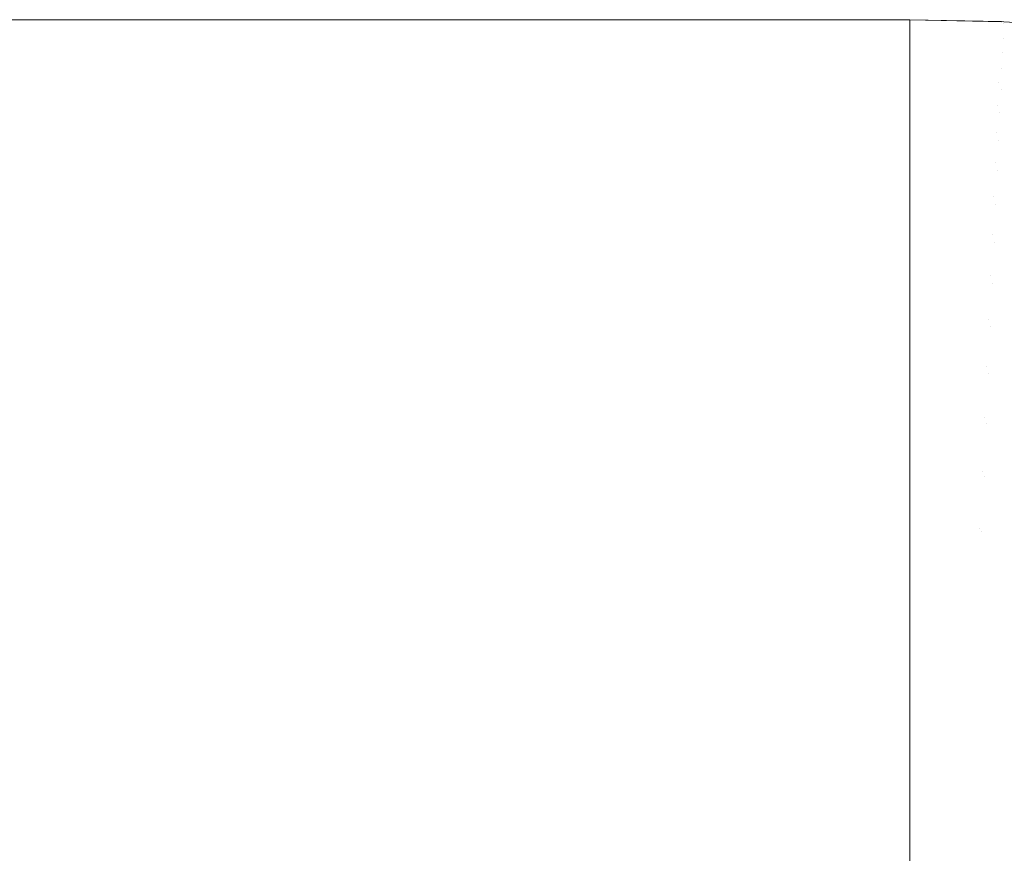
# Model space of a CAD drawing. Header units: centimetres. Extents: x -25.9 to 27.4, y -25.9 to -24.1.
# Tile 190 of 200: x 27.2303 to 27.2758, y -24.0986 to -24.06. Entities that reach past the tile are written whole.
import ezdxf

# ---------------------------------------------------------------- set-up
doc = ezdxf.new("R2010")
doc.units = ezdxf.units.CM
doc.header["$LTSCALE"] = 2.54
doc.layers.add('Lucido design-1', color=7, linetype='Continuous')

# ---------------------------------------------------------------- blocks, each defined once
blk = doc.blocks.new('Gruppo-4-1')
at = {"color": 7, "linetype": 'Continuous', "lineweight": 9}
for points, invisible_edges in [([(27.271439, -24.060047, 708.323783), (27.271439, -24.06, 708.320708), (-25.828561, -24.06, 708.320708), (-25.828561, -24.060047, 708.323783)], 8), ([(9.371439, -24.06, 708.120708), (-25.828561, -24.06, 708.320708), (27.271439, -24.06, 708.320708)], 9), ([(-25.828561, -24.060047, 708.323783), (-25.828561, -24.060114, 708.325069), (27.271439, -24.060114, 708.325069), (27.271439, -24.060047, 708.323783)], 10), ([(27.271439, -24.060261, 708.327929), (27.271439, -24.060114, 708.325069), (-25.828561, -24.060114, 708.325069), (-25.828561, -24.060261, 708.327929)], 10), ([(27.271439, -24.06, 708.320708), (9.380162, -24.06, 708.120518), (9.371439, -24.06, 708.120708)], 9), ([(9.38887, -24.06, 708.119947), (9.380162, -24.06, 708.120518), (27.271439, -24.06, 708.320708)], 10), ([(9.397544, -24.06, 708.118997), (9.38887, -24.06, 708.119947), (27.271439, -24.06, 708.320708)], 10), ([(27.271439, -24.06, 708.320708), (9.406168, -24.06, 708.11767), (9.397544, -24.06, 708.118997)], 9), ([(27.271439, -24.06, 708.320708), (9.414726, -24.06, 708.115968), (9.406168, -24.06, 708.11767)], 9), ([(9.423202, -24.06, 708.113894), (9.414726, -24.06, 708.115968), (27.271439, -24.06, 708.320708)], 10), ([(27.271439, -24.06, 708.320708), (9.43158, -24.06, 708.111452), (9.423202, -24.06, 708.113894)], 9), ([(9.439843, -24.06, 708.108647), (9.43158, -24.06, 708.111452), (27.271439, -24.06, 708.320708)], 10), ([(27.271439, -24.06, 708.320708), (9.447975, -24.06, 708.105484), (9.439843, -24.06, 708.108647)], 9), ([(9.455962, -24.06, 708.10197), (9.447975, -24.06, 708.105484), (27.271439, -24.06, 708.320708)], 10), ([(27.271439, -24.06, 708.320708), (9.463788, -24.06, 708.098111), (9.455962, -24.06, 708.10197)], 9), ([(9.471439, -24.06, 708.093914), (9.463788, -24.06, 708.098111), (27.271439, -24.06, 708.320708)], 10), ([(27.271439, -24.06, 708.320708), (9.478898, -24.06, 708.089387), (9.471439, -24.06, 708.093914)], 9), ([(9.486154, -24.06, 708.084539), (9.478898, -24.06, 708.089387), (27.271439, -24.06, 708.320708)], 10), ([(27.271439, -24.06, 708.320708), (9.493191, -24.06, 708.079379), (9.486154, -24.06, 708.084539)], 9), ([(27.271439, -24.06, 708.320708), (9.499996, -24.06, 708.073917), (9.493191, -24.06, 708.079379)], 9), ([(9.506557, -24.06, 708.068164), (9.499996, -24.06, 708.073917), (27.271439, -24.06, 708.320708)], 10), ([(27.271439, -24.06, 708.320708), (9.51286, -24.06, 708.06213), (9.506557, -24.06, 708.068164)], 9), ([(9.518894, -24.06, 708.055826), (9.51286, -24.06, 708.06213), (27.271439, -24.06, 708.320708)], 10), ([(27.271439, -24.06, 708.320708), (9.524647, -24.06, 708.049266), (9.518894, -24.06, 708.055826)], 9), ([(9.530109, -24.06, 708.042461), (9.524647, -24.06, 708.049266), (27.271439, -24.06, 708.320708)], 10), ([(9.535269, -24.06, 708.035424), (9.530109, -24.06, 708.042461), (27.271439, -24.06, 708.320708)], 10), ([(27.271439, -24.06, 708.320708), (9.540117, -24.06, 708.028168), (9.535269, -24.06, 708.035424)], 9), ([(27.271439, -24.06, 708.320708), (9.544644, -24.06, 708.020708), (9.540117, -24.06, 708.028168)], 9), ([(9.548841, -24.06, 708.013058), (9.544644, -24.06, 708.020708), (27.271439, -24.06, 708.320708)], 10), ([(9.5527, -24.06, 708.005232), (9.548841, -24.06, 708.013058), (27.271439, -24.06, 708.320708)], 10), ([(27.271439, -24.06, 708.320708), (9.556214, -24.06, 707.997245), (9.5527, -24.06, 708.005232)], 9), ([(9.559377, -24.06, 707.989112), (9.556214, -24.06, 707.997245), (27.271439, -24.06, 708.320708)], 10), ([(27.271439, -24.06, 708.320708), (9.562182, -24.06, 707.98085), (9.559377, -24.06, 707.989112)], 9), ([(27.271439, -24.06, 708.320708), (9.564624, -24.06, 707.972472), (9.562182, -24.06, 707.98085)], 9), ([(9.566698, -24.06, 707.963996), (9.564624, -24.06, 707.972472), (27.271439, -24.06, 708.320708)], 10), ([(27.271439, -24.06, 708.320708), (9.5684, -24.06, 707.955438), (9.566698, -24.06, 707.963996)], 9), ([(27.271439, -24.06, 708.320708), (9.569728, -24.06, 707.946814), (9.5684, -24.06, 707.955438)], 9), ([(9.570678, -24.06, 707.93814), (9.569728, -24.06, 707.946814), (27.271439, -24.06, 708.320708)], 10), ([(27.271439, -24.06, 708.320708), (9.571248, -24.06, 707.929432), (9.570678, -24.06, 707.93814)], 9), ([(9.571439, -24.06, 707.920708), (9.571248, -24.06, 707.929432), (27.271439, -24.06, 708.320708)], 10), ([(9.571439, -24.06, 707.720708), (27.271439, -24.06, 707.720708), (27.271439, -24.060093, 707.716464), (9.571439, -24.060093, 707.716464)], 4), ([(27.271439, -24.06, 708.320708), (27.271439, -24.06, 707.720708), (9.571439, -24.06, 707.720708), (9.571439, -24.06, 707.920708)], 8), ([(9.571439, -24.060095, 707.716349), (9.571439, -24.060093, 707.716464), (27.271439, -24.060093, 707.716464), (27.271439, -24.060095, 707.716349)], 10), ([(27.271439, -24.060095, 707.716349), (27.271439, -24.06036, 707.712228), (9.571439, -24.06036, 707.712228), (9.571439, -24.060095, 707.716349)], 10), ([(27.271439, -24.060047, 708.323783), (27.275681, -24.060137, 708.323783), (27.275683, -24.06009, 708.320708), (27.271439, -24.06, 708.320708)], 3), ([(27.275798, -24.060095, 707.720708), (27.271439, -24.06, 707.720708), (27.271439, -24.06, 708.320708), (27.275683, -24.06009, 708.320708)], 8), ([(27.271439, -24.060093, 707.716464), (27.271439, -24.06, 707.720708), (27.275801, -24.060095, 707.720708), (27.275796, -24.06019, 707.716349)], 12), ([(27.275681, -24.060137, 708.323783), (27.271439, -24.060047, 708.323783), (27.271439, -24.060114, 708.325069)], 9), ([(27.275796, -24.06019, 707.716349), (27.271439, -24.060095, 707.716349), (27.271439, -24.060093, 707.716464)], 9), ([(27.271439, -24.06036, 707.712228), (27.271439, -24.060095, 707.716349), (27.275796, -24.06019, 707.716349)], 10), ([(27.271439, -24.060114, 708.325069), (27.271439, -24.060261, 708.327929), (27.275672, -24.060351, 708.327929), (27.275681, -24.060137, 708.323783)], 14), ([(27.275672, -24.060351, 708.327929), (27.279897, -24.06062, 708.327929), (27.279915, -24.060407, 708.323783), (27.275681, -24.060137, 708.323783)], 15), ([(27.275798, -24.060097, 708.320708), (27.275683, -24.06009, 708.320708), (27.275681, -24.060137, 708.323783)], 10), ([(27.275681, -24.060137, 708.323783), (27.279915, -24.060407, 708.323783), (27.279919, -24.06036, 708.320708), (27.275798, -24.060097, 708.320708)], 11), ([(27.275683, -24.06009, 708.320708), (27.275798, -24.060097, 708.320708), (27.275798, -24.060095, 707.720708)], 10), ([(27.280146, -24.060475, 707.716349), (27.275796, -24.06019, 707.716349), (27.275801, -24.060095, 707.720708), (27.279931, -24.060366, 707.720708)], 11), ([(27.279931, -24.060366, 707.720708), (27.275798, -24.060095, 707.720708), (27.275798, -24.060097, 708.320708), (27.279919, -24.06036, 708.320708)], 10), ([(-25.828561, -24.060261, 708.327929), (-25.828561, -24.0604, 708.329422), (27.271439, -24.0604, 708.329422), (27.271439, -24.060261, 708.327929)], 10), ([(27.271439, -24.060647, 708.332065), (27.271439, -24.0604, 708.329422), (-25.828561, -24.0604, 708.329422), (-25.828561, -24.060647, 708.332065)], 10), ([(27.271439, -24.060361, 707.712216), (27.271439, -24.060798, 707.708102), (9.571439, -24.060798, 707.708102), (9.571439, -24.060361, 707.712216)], 10), ([(27.275796, -24.06019, 707.716349), (27.275785, -24.060456, 707.712216), (27.271439, -24.060361, 707.712216), (27.271439, -24.06036, 707.712228)], 11), ([(27.275672, -24.060351, 708.327929), (27.271439, -24.060261, 708.327929), (27.271439, -24.0604, 708.329422)], 9), ([(27.271439, -24.0604, 708.329422), (27.271439, -24.060647, 708.332065), (27.275655, -24.060737, 708.332065), (27.275672, -24.060351, 708.327929)], 14), ([(27.271439, -24.060361, 707.712216), (27.275785, -24.060456, 707.712216), (27.275766, -24.060892, 707.708102), (27.271439, -24.060798, 707.708102)], 7), ([(27.275655, -24.060737, 708.332065), (27.279864, -24.061005, 708.332065), (27.279897, -24.06062, 708.327929), (27.275672, -24.060351, 708.327929)], 15), ([(27.275785, -24.060456, 707.712216), (27.280123, -24.06074, 707.712216), (27.280085, -24.061175, 707.708102), (27.275766, -24.060892, 707.708102)], 15), ([(27.275796, -24.06019, 707.716349), (27.280146, -24.060475, 707.716349), (27.280123, -24.06074, 707.712216), (27.275785, -24.060456, 707.712216)], 15), ([(-25.828561, -24.060647, 708.332065), (-25.828561, -24.060876, 708.333758), (27.271439, -24.060876, 708.333758), (27.271439, -24.060647, 708.332065)], 10), ([(27.271439, -24.061205, 708.336186), (27.271439, -24.060876, 708.333758), (-25.828561, -24.060876, 708.333758), (-25.828561, -24.061205, 708.336186)], 10), ([(27.271439, -24.060798, 707.708102), (27.271439, -24.060812, 707.708007), (9.571439, -24.060812, 707.708007), (9.571439, -24.060798, 707.708102)], 10), ([(9.571439, -24.061404, 707.704012), (9.571439, -24.060812, 707.708007), (27.271439, -24.060812, 707.708007), (27.271439, -24.061404, 707.704012)], 10), ([(27.275655, -24.060737, 708.332065), (27.271439, -24.060647, 708.332065), (27.271439, -24.060876, 708.333758)], 9), ([(27.271439, -24.060876, 708.333758), (27.271439, -24.061205, 708.336186), (27.275632, -24.061294, 708.336186), (27.275655, -24.060737, 708.332065)], 14), ([(27.271439, -24.060812, 707.708007), (27.271439, -24.060798, 707.708102), (27.275766, -24.060892, 707.708102)], 10), ([(27.275766, -24.060892, 707.708102), (27.275739, -24.061497, 707.704012), (27.271439, -24.061404, 707.704012), (27.271439, -24.060812, 707.708007)], 11), ([(27.275632, -24.061294, 708.336186), (27.279817, -24.061561, 708.336186), (27.279864, -24.061005, 708.332065), (27.275655, -24.060737, 708.332065)], 15), ([(27.275766, -24.060892, 707.708102), (27.280085, -24.061175, 707.708102), (27.280032, -24.061779, 707.704012), (27.275739, -24.061497, 707.704012)], 15), ([(-25.828561, -24.061205, 708.336186), (-25.828561, -24.06154, 708.338069), (27.271439, -24.06154, 708.338069), (27.271439, -24.061205, 708.336186)], 10), ([(27.271439, -24.061404, 707.704012), (27.271439, -24.061442, 707.703809), (9.571439, -24.061442, 707.703809), (9.571439, -24.061404, 707.704012)], 10), ([(9.571439, -24.062177, 707.699955), (9.571439, -24.061442, 707.703809), (27.271439, -24.061442, 707.703809), (27.271439, -24.062177, 707.699955)], 10), ([(27.275632, -24.061294, 708.336186), (27.271439, -24.061205, 708.336186), (27.271439, -24.06154, 708.338069)], 9), ([(27.271439, -24.06154, 708.338069), (27.271439, -24.061935, 708.340283), (27.275601, -24.062023, 708.340283), (27.275632, -24.061294, 708.336186)], 14), ([(27.271439, -24.061442, 707.703809), (27.271439, -24.061404, 707.704012), (27.275739, -24.061497, 707.704012)], 10), ([(27.275739, -24.061497, 707.704012), (27.275706, -24.06227, 707.699955), (27.271439, -24.062177, 707.699955), (27.271439, -24.061442, 707.703809)], 11), ([(27.275601, -24.062023, 708.340283), (27.279755, -24.062288, 708.340283), (27.279817, -24.061561, 708.336186), (27.275632, -24.061294, 708.336186)], 15), ([(27.275739, -24.061497, 707.704012), (27.280032, -24.061779, 707.704012), (27.279964, -24.062549, 707.699955), (27.275706, -24.06227, 707.699955)], 15), ([(27.271439, -24.061935, 708.340283), (27.271439, -24.06154, 708.338069), (-25.828561, -24.06154, 708.338069), (-25.828561, -24.061935, 708.340283)], 10), ([(-25.828561, -24.061935, 708.340283), (-25.828561, -24.062392, 708.342348), (27.271439, -24.062392, 708.342348), (27.271439, -24.061935, 708.340283)], 10), ([(27.275562, -24.062922, 708.34435), (27.275601, -24.062023, 708.340283), (27.271439, -24.061935, 708.340283), (27.271439, -24.062392, 708.342348)], 11), ([(27.271439, -24.062835, 708.34435), (27.271439, -24.062392, 708.342348), (-25.828561, -24.062392, 708.342348), (-25.828561, -24.062835, 708.34435)], 10), ([(27.271439, -24.062177, 707.699955), (27.271439, -24.06225, 707.699642), (9.571439, -24.06225, 707.699642), (9.571439, -24.062177, 707.699955)], 10), ([(9.571439, -24.063117, 707.695937), (9.571439, -24.06225, 707.699642), (27.271439, -24.06225, 707.699642), (27.271439, -24.063117, 707.695937)], 10), ([(27.271439, -24.06225, 707.699642), (27.271439, -24.062177, 707.699955), (27.275706, -24.06227, 707.699955)], 10), ([(27.275706, -24.06227, 707.699955), (27.275665, -24.063209, 707.695937), (27.271439, -24.063117, 707.695937), (27.271439, -24.06225, 707.699642)], 11), ([(27.271439, -24.062392, 708.342348), (27.271439, -24.062835, 708.34435), (27.275562, -24.062922, 708.34435)], 10), ([(27.275562, -24.062922, 708.34435), (27.279679, -24.063185, 708.34435), (27.279755, -24.062288, 708.340283), (27.275601, -24.062023, 708.340283)], 15), ([(27.275706, -24.06227, 707.699955), (27.279964, -24.062549, 707.699955), (27.279883, -24.063485, 707.695937), (27.275665, -24.063209, 707.695937)], 15), ([(-25.828561, -24.062835, 708.34435), (-25.828561, -24.063428, 708.346585), (27.271439, -24.063428, 708.346585), (27.271439, -24.062835, 708.34435)], 10), ([(27.275517, -24.063991, 708.34838), (27.275562, -24.062922, 708.34435), (27.271439, -24.062835, 708.34435), (27.271439, -24.063428, 708.346585)], 11), ([(27.271439, -24.063117, 707.695937), (27.271439, -24.063235, 707.695513), (9.571439, -24.063235, 707.695513), (9.571439, -24.063117, 707.695937)], 10), ([(9.571439, -24.06422, 707.691964), (9.571439, -24.063235, 707.695513), (27.271439, -24.063235, 707.695513), (27.271439, -24.06422, 707.691964)], 10), ([(27.271439, -24.063235, 707.695513), (27.271439, -24.063117, 707.695937), (27.275665, -24.063209, 707.695937)], 10), ([(27.275665, -24.063209, 707.695937), (27.275616, -24.064311, 707.691964), (27.271439, -24.06422, 707.691964), (27.271439, -24.063235, 707.695513)], 11), ([(27.275517, -24.063991, 708.34838), (27.279588, -24.064251, 708.34838), (27.279679, -24.063185, 708.34435), (27.275562, -24.062922, 708.34435)], 15), ([(27.275665, -24.063209, 707.695937), (27.279883, -24.063485, 707.695937), (27.279786, -24.064585, 707.691964), (27.275616, -24.064311, 707.691964)], 15), ([(27.271439, -24.063905, 708.34838), (27.271439, -24.063428, 708.346585), (-25.828561, -24.063428, 708.346585), (-25.828561, -24.063905, 708.34838)], 10), ([(27.271439, -24.063428, 708.346585), (27.271439, -24.063905, 708.34838), (27.275517, -24.063991, 708.34838)], 10), ([(-25.828561, -24.063905, 708.34838), (-25.828561, -24.064648, 708.350773), (27.271439, -24.064648, 708.350773), (27.271439, -24.063905, 708.34838)], 10), ([(27.271439, -24.06422, 707.691964), (27.271439, -24.064393, 707.691429), (9.571439, -24.064393, 707.691429), (9.571439, -24.06422, 707.691964)], 10), ([(27.275464, -24.065228, 708.352365), (27.275517, -24.063991, 708.34838), (27.271439, -24.063905, 708.34838), (27.271439, -24.064648, 708.350773)], 11), ([(27.271439, -24.064393, 707.691429), (27.271439, -24.06422, 707.691964), (27.275616, -24.064311, 707.691964)], 10), ([(27.275464, -24.065228, 708.352365), (27.279483, -24.065485, 708.352365), (27.279588, -24.064251, 708.34838), (27.275517, -24.063991, 708.34838)], 15), ([(27.271439, -24.065143, 708.352365), (27.271439, -24.064648, 708.350773), (-25.828561, -24.064648, 708.350773), (-25.828561, -24.065143, 708.352365)], 10), ([(9.571439, -24.065486, 707.688043), (9.571439, -24.064393, 707.691429), (27.271439, -24.064393, 707.691429), (27.271439, -24.065486, 707.688043)], 10), ([(27.275616, -24.064311, 707.691964), (27.275561, -24.065575, 707.688043), (27.271439, -24.065486, 707.688043), (27.271439, -24.064393, 707.691429)], 11), ([(27.271439, -24.064648, 708.350773), (27.271439, -24.065143, 708.352365), (27.275464, -24.065228, 708.352365)], 10), ([(27.275616, -24.064311, 707.691964), (27.279786, -24.064585, 707.691964), (27.279676, -24.065845, 707.688043), (27.275561, -24.065575, 707.688043)], 15), ([(-25.828561, -24.065143, 708.352365), (-25.828561, -24.06605, 708.354904), (27.271439, -24.06605, 708.354904), (27.271439, -24.065143, 708.352365)], 10), ([(27.275405, -24.066632, 708.356299), (27.275464, -24.065228, 708.352365), (27.271439, -24.065143, 708.352365), (27.271439, -24.06605, 708.354904)], 11), ([(27.271439, -24.065486, 707.688043), (27.271439, -24.065723, 707.687399), (9.571439, -24.065723, 707.687399), (9.571439, -24.065486, 707.688043)], 10), ([(27.271439, -24.065723, 707.687399), (27.271439, -24.065486, 707.688043), (27.275561, -24.065575, 707.688043)], 10), ([(27.275561, -24.065575, 707.688043), (27.275499, -24.066998, 707.684181), (27.271439, -24.06691, 707.684181), (27.271439, -24.065723, 707.687399)], 11), ([(27.275405, -24.066632, 708.356299), (27.279364, -24.066884, 708.356299), (27.279483, -24.065485, 708.352365), (27.275464, -24.065228, 708.352365)], 15), ([(27.275561, -24.065575, 707.688043), (27.279676, -24.065845, 707.688043), (27.279552, -24.067264, 707.684181), (27.275499, -24.066998, 707.684181)], 15), ([(27.271439, -24.066548, 708.356299), (27.271439, -24.06605, 708.354904), (-25.828561, -24.06605, 708.354904), (-25.828561, -24.066548, 708.356299)], 10), ([(9.571439, -24.06691, 707.684181), (9.571439, -24.065723, 707.687399), (27.271439, -24.065723, 707.687399), (27.271439, -24.06691, 707.684181)], 10), ([(27.271439, -24.06605, 708.354904), (27.271439, -24.066548, 708.356299), (27.275405, -24.066632, 708.356299)], 10), ([(-25.828561, -24.066548, 708.356299), (-25.828561, -24.067629, 708.35897), (27.271439, -24.067629, 708.35897), (27.271439, -24.066548, 708.356299)], 10), ([(27.271439, -24.06691, 707.684181), (27.271439, -24.067224, 707.683428), (9.571439, -24.067224, 707.683428), (9.571439, -24.06691, 707.684181)], 10), ([(27.275338, -24.0682, 708.360173), (27.275405, -24.066632, 708.356299), (27.271439, -24.066548, 708.356299), (27.271439, -24.067629, 708.35897)], 11), ([(27.271439, -24.067224, 707.683428), (27.271439, -24.06691, 707.684181), (27.275499, -24.066998, 707.684181)], 10), ([(27.275338, -24.0682, 708.360173), (27.279231, -24.068448, 708.360173), (27.279364, -24.066884, 708.356299), (27.275405, -24.066632, 708.356299)], 15), ([(9.571439, -24.06849, 707.680385), (9.571439, -24.067224, 707.683428), (27.271439, -24.067224, 707.683428), (27.271439, -24.06849, 707.680385)], 10), ([(27.275499, -24.066998, 707.684181), (27.27543, -24.068578, 707.680385), (27.271439, -24.06849, 707.680385), (27.271439, -24.067224, 707.683428)], 11), ([(27.275499, -24.066998, 707.684181), (27.279552, -24.067264, 707.684181), (27.279414, -24.068839, 707.680385), (27.27543, -24.068578, 707.680385)], 15), ([(27.271439, -24.068117, 708.360173), (27.271439, -24.067629, 708.35897), (-25.828561, -24.067629, 708.35897), (-25.828561, -24.068117, 708.360173)], 10), ([(27.271439, -24.067629, 708.35897), (27.271439, -24.068117, 708.360173), (27.275338, -24.0682, 708.360173)], 10), ([(-25.828561, -24.068117, 708.360173), (-25.828561, -24.069385, 708.362963), (27.271439, -24.069385, 708.362963), (27.271439, -24.068117, 708.360173)], 10), ([(27.275265, -24.06993, 708.363983), (27.275338, -24.0682, 708.360173), (27.271439, -24.068117, 708.360173), (27.271439, -24.069385, 708.362963)], 11), ([(27.275265, -24.06993, 708.363983), (27.279084, -24.070173, 708.363983), (27.279231, -24.068448, 708.360173), (27.275338, -24.0682, 708.360173)], 15), ([(27.271439, -24.06849, 707.680385), (27.271439, -24.068891, 707.679525), (9.571439, -24.068891, 707.679525), (9.571439, -24.06849, 707.680385)], 10), ([(27.271439, -24.068891, 707.679525), (27.271439, -24.06849, 707.680385), (27.27543, -24.068578, 707.680385)], 10), ([(27.27543, -24.068578, 707.680385), (27.275355, -24.07031, 707.676659), (27.271439, -24.070224, 707.676659), (27.271439, -24.068891, 707.679525)], 11), ([(27.27543, -24.068578, 707.680385), (27.279414, -24.068839, 707.680385), (27.279263, -24.070566, 707.676659), (27.275355, -24.07031, 707.676659)], 15), ([(9.571439, -24.070224, 707.676659), (9.571439, -24.068891, 707.679525), (27.271439, -24.068891, 707.679525), (27.271439, -24.070224, 707.676659)], 10), ([(27.271439, -24.069848, 708.363983), (27.271439, -24.069385, 708.362963), (-25.828561, -24.069385, 708.362963), (-25.828561, -24.069848, 708.363983)], 10), ([(27.271439, -24.069385, 708.362963), (27.271439, -24.069848, 708.363983), (27.275265, -24.06993, 708.363983)], 10), ([(-25.828561, -24.069848, 708.363983), (-25.828561, -24.071313, 708.366876), (27.271439, -24.071313, 708.366876), (27.271439, -24.069848, 708.363983)], 10), ([(27.275184, -24.071819, 708.36772), (27.275265, -24.06993, 708.363983), (27.271439, -24.069848, 708.363983), (27.271439, -24.071313, 708.366876)], 11), ([(27.275184, -24.071819, 708.36772), (27.278924, -24.072057, 708.36772), (27.279084, -24.070173, 708.363983), (27.275265, -24.06993, 708.363983)], 15), ([(27.271439, -24.070224, 707.676659), (27.271439, -24.070722, 707.675696), (9.571439, -24.070722, 707.675696), (9.571439, -24.070224, 707.676659)], 10), ([(27.271439, -24.070722, 707.675696), (27.271439, -24.070224, 707.676659), (27.275355, -24.07031, 707.676659)], 10), ([(27.275355, -24.07031, 707.676659), (27.275272, -24.072192, 707.673012), (27.271439, -24.072108, 707.673012), (27.271439, -24.070722, 707.675696)], 11), ([(27.275355, -24.07031, 707.676659), (27.279263, -24.070566, 707.676659), (27.279099, -24.072442, 707.673012), (27.275272, -24.072192, 707.673012)], 15), ([(9.571439, -24.072108, 707.673012), (9.571439, -24.070722, 707.675696), (27.271439, -24.070722, 707.675696), (27.271439, -24.072108, 707.673012)], 10), ([(27.271439, -24.071739, 708.36772), (27.271439, -24.071313, 708.366876), (-25.828561, -24.071313, 708.366876), (-25.828561, -24.071739, 708.36772)], 10), ([(27.271439, -24.071313, 708.366876), (27.271439, -24.071739, 708.36772), (27.275184, -24.071819, 708.36772)], 10), ([(-25.828561, -24.071739, 708.36772), (-25.828561, -24.073409, 708.370702), (27.271439, -24.073409, 708.370702), (27.271439, -24.071739, 708.36772)], 10), ([(27.275098, -24.073865, 708.371378), (27.275184, -24.071819, 708.36772), (27.271439, -24.071739, 708.36772), (27.271439, -24.073409, 708.370702)], 11), ([(27.275098, -24.073865, 708.371378), (27.27875, -24.074098, 708.371378), (27.278924, -24.072057, 708.36772), (27.275184, -24.071819, 708.36772)], 15), ([(27.271439, -24.072108, 707.673012), (27.271439, -24.072714, 707.671948), (9.571439, -24.072714, 707.671948), (9.571439, -24.072108, 707.673012)], 10), ([(27.271439, -24.072714, 707.671948), (27.271439, -24.072108, 707.673012), (27.275272, -24.072192, 707.673012)], 10), ([(27.275272, -24.072192, 707.673012), (27.275184, -24.07422, 707.669447), (27.271439, -24.074138, 707.669447), (27.271439, -24.072714, 707.671948)], 11), ([(27.275272, -24.072192, 707.673012), (27.279099, -24.072442, 707.673012), (27.278922, -24.074465, 707.669447), (27.275184, -24.07422, 707.669447)], 15), ([(9.571439, -24.074138, 707.669447), (9.571439, -24.072714, 707.671948), (27.271439, -24.072714, 707.671948), (27.271439, -24.074138, 707.669447)], 10), ([(27.271439, -24.073788, 708.371378), (27.271439, -24.073409, 708.370702), (-25.828561, -24.073409, 708.370702), (-25.828561, -24.073788, 708.371378)], 10), ([(-25.828561, -24.073788, 708.371378), (-25.828561, -24.07567, 708.374433), (27.271439, -24.07567, 708.374433), (27.271439, -24.073788, 708.371378)], 10), ([(27.271439, -24.073409, 708.370702), (27.271439, -24.073788, 708.371378), (27.275098, -24.073865, 708.371378)], 10), ([(27.275004, -24.076065, 708.37495), (27.275098, -24.073865, 708.371378), (27.271439, -24.073788, 708.371378), (27.271439, -24.07567, 708.374433)], 11), ([(27.271439, -24.074138, 707.669447), (27.271439, -24.074863, 707.668288), (9.571439, -24.074863, 707.668288), (9.571439, -24.074138, 707.669447)], 10), ([(27.271439, -24.074863, 707.668288), (27.271439, -24.074138, 707.669447), (27.275184, -24.07422, 707.669447)], 10), ([(27.275184, -24.07422, 707.669447), (27.275089, -24.07639, 707.665973), (27.271439, -24.07631, 707.665973), (27.271439, -24.074863, 707.668288)], 11), ([(27.275004, -24.076065, 708.37495), (27.278563, -24.076292, 708.37495), (27.27875, -24.074098, 708.371378), (27.275098, -24.073865, 708.371378)], 15), ([(27.275184, -24.07422, 707.669447), (27.278922, -24.074465, 707.669447), (27.278733, -24.076629, 707.665973), (27.275089, -24.07639, 707.665973)], 15), ([(9.571439, -24.07631, 707.665973), (9.571439, -24.074863, 707.668288), (27.271439, -24.074863, 707.668288), (27.271439, -24.07631, 707.665973)], 10), ([(27.271439, -24.075989, 708.37495), (27.271439, -24.07567, 708.374433), (-25.828561, -24.07567, 708.374433), (-25.828561, -24.075989, 708.37495)], 10), ([(-25.828561, -24.075989, 708.37495), (-25.828561, -24.078092, 708.378061), (27.271439, -24.078092, 708.378061), (27.271439, -24.075989, 708.37495)], 10), ([(27.271439, -24.07567, 708.374433), (27.271439, -24.075989, 708.37495), (27.275004, -24.076065, 708.37495)], 10), ([(27.274904, -24.078415, 708.378431), (27.275004, -24.076065, 708.37495), (27.271439, -24.075989, 708.37495), (27.271439, -24.078092, 708.378061)], 11), ([(27.274904, -24.078415, 708.378431), (27.278364, -24.078635, 708.378431), (27.278563, -24.076292, 708.37495), (27.275004, -24.076065, 708.37495)], 15), ([(27.271439, -24.07631, 707.665973), (27.271439, -24.077165, 707.664722), (9.571439, -24.077165, 707.664722), (9.571439, -24.07631, 707.665973)], 10), ([(27.271439, -24.077165, 707.664722), (27.271439, -24.07631, 707.665973), (27.275089, -24.07639, 707.665973)], 10), ([(27.275089, -24.07639, 707.665973), (27.274988, -24.078698, 707.662593), (27.271439, -24.078621, 707.662593), (27.271439, -24.077165, 707.664722)], 11), ([(27.275089, -24.07639, 707.665973), (27.278733, -24.076629, 707.665973), (27.278531, -24.078931, 707.662593), (27.274988, -24.078698, 707.662593)], 15), ([(9.571439, -24.078621, 707.662593), (9.571439, -24.077165, 707.664722), (27.271439, -24.077165, 707.664722), (27.271439, -24.078621, 707.662593)], 10), ([(27.271439, -24.078341, 708.378431), (27.271439, -24.078092, 708.378061), (-25.828561, -24.078092, 708.378061), (-25.828561, -24.078341, 708.378431)], 10), ([(-25.828561, -24.078341, 708.378431), (-25.828561, -24.080669, 708.381581), (27.271439, -24.080669, 708.381581), (27.271439, -24.078341, 708.378431)], 10), ([(27.271439, -24.078092, 708.378061), (27.271439, -24.078341, 708.378431), (27.274904, -24.078415, 708.378431)], 10), ([(27.274798, -24.080911, 708.381812), (27.274904, -24.078415, 708.378431), (27.271439, -24.078341, 708.378431), (27.271439, -24.080669, 708.381581)], 11), ([(27.271439, -24.078621, 707.662593), (27.271439, -24.079616, 707.661257), (9.571439, -24.079616, 707.661257), (9.571439, -24.078621, 707.662593)], 10), ([(27.271439, -24.079616, 707.661257), (27.271439, -24.078621, 707.662593), (27.274988, -24.078698, 707.662593)], 10), ([(27.274988, -24.078698, 707.662593), (27.274882, -24.081141, 707.659313), (27.271439, -24.081066, 707.659313), (27.271439, -24.079616, 707.661257)], 11), ([(27.274798, -24.080911, 708.381812), (27.278152, -24.081125, 708.381812), (27.278364, -24.078635, 708.378431), (27.274904, -24.078415, 708.378431)], 15), ([(27.274988, -24.078698, 707.662593), (27.278531, -24.078931, 707.662593), (27.278318, -24.081366, 707.659313), (27.274882, -24.081141, 707.659313)], 15), ([(9.571439, -24.081066, 707.659313), (9.571439, -24.079616, 707.661257), (27.271439, -24.079616, 707.661257), (27.271439, -24.081066, 707.659313)], 10), ([(27.271439, -24.08084, 708.381812), (27.271439, -24.080669, 708.381581), (-25.828561, -24.080669, 708.381581), (-25.828561, -24.08084, 708.381812)], 10), ([(-25.828561, -24.08084, 708.381812), (-25.828561, -24.083398, 708.384986), (27.271439, -24.083398, 708.384986), (27.271439, -24.08084, 708.381812)], 10), ([(27.271439, -24.081066, 707.659313), (27.271439, -24.082212, 707.657899), (9.571439, -24.082212, 707.657899), (9.571439, -24.081066, 707.659313)], 10), ([(27.271439, -24.080669, 708.381581), (27.271439, -24.08084, 708.381812), (27.274798, -24.080911, 708.381812)], 10), ([(27.274686, -24.08355, 708.385089), (27.274798, -24.080911, 708.381812), (27.271439, -24.08084, 708.381812), (27.271439, -24.083398, 708.384986)], 11), ([(27.271439, -24.082212, 707.657899), (27.271439, -24.081066, 707.659313), (27.274882, -24.081141, 707.659313)], 10), ([(27.274686, -24.08355, 708.385089), (27.277928, -24.083757, 708.385089), (27.278152, -24.081125, 708.381812), (27.274798, -24.080911, 708.381812)], 15), ([(27.274882, -24.081141, 707.659313), (27.274769, -24.083713, 707.656139), (27.271439, -24.083641, 707.656139), (27.271439, -24.082212, 707.657899)], 11), ([(27.274882, -24.081141, 707.659313), (27.278318, -24.081366, 707.659313), (27.278094, -24.083931, 707.656139), (27.274769, -24.083713, 707.656139)], 15), ([(9.571439, -24.083641, 707.656139), (9.571439, -24.082212, 707.657899), (27.271439, -24.082212, 707.657899), (27.271439, -24.083641, 707.656139)], 10), ([(27.271439, -24.083481, 708.385089), (27.271439, -24.083398, 708.384986), (-25.828561, -24.083398, 708.384986), (-25.828561, -24.083481, 708.385089)], 10), ([(27.271439, -24.086261, 708.388255), (27.271439, -24.083481, 708.385089), (-25.828561, -24.083481, 708.385089), (-25.828561, -24.086261, 708.388255)], 10), ([(27.271439, -24.083641, 707.656139), (27.271439, -24.084948, 707.654655), (9.571439, -24.084948, 707.654655), (9.571439, -24.083641, 707.656139)], 10), ([(27.271439, -24.083398, 708.384986), (27.271439, -24.083481, 708.385089), (27.274686, -24.08355, 708.385089)], 10), ([(27.271439, -24.086261, 708.388255), (27.274568, -24.086328, 708.388255), (27.274686, -24.08355, 708.385089), (27.271439, -24.083481, 708.385089)], 7), ([(27.271439, -24.084948, 707.654655), (27.271439, -24.083641, 707.656139), (27.274769, -24.083713, 707.656139)], 10), ([(27.274769, -24.083713, 707.656139), (27.274652, -24.08641, 707.653075), (27.271439, -24.08634, 707.653075), (27.271439, -24.084948, 707.654655)], 11), ([(27.274568, -24.086328, 708.388255), (27.277692, -24.086527, 708.388255), (27.277928, -24.083757, 708.385089), (27.274686, -24.08355, 708.385089)], 15), ([(27.274769, -24.083713, 707.656139), (27.278094, -24.083931, 707.656139), (27.277858, -24.08662, 707.653075), (27.274652, -24.08641, 707.653075)], 15), ([(9.571439, -24.08634, 707.653075), (9.571439, -24.084948, 707.654655), (27.271439, -24.084948, 707.654655), (27.271439, -24.08634, 707.653075)], 10), ([(27.271439, -24.089175, 708.391305), (27.271439, -24.086273, 708.388267), (-25.828561, -24.086273, 708.388267), (-25.828561, -24.089175, 708.391305)], 10), ([(27.271439, -24.08634, 707.653075), (27.271439, -24.087819, 707.651529), (9.571439, -24.087819, 707.651529), (9.571439, -24.08634, 707.653075)], 10), ([(27.274568, -24.086328, 708.388255), (27.271439, -24.086261, 708.388255), (27.271439, -24.086273, 708.388267)], 9), ([(27.271439, -24.086273, 708.388267), (27.271439, -24.089175, 708.391305), (27.274444, -24.089239, 708.391305), (27.274568, -24.086328, 708.388255)], 14), ([(27.271439, -24.087819, 707.651529), (27.271439, -24.08634, 707.653075), (27.274652, -24.08641, 707.653075), (27.274529, -24.089227, 707.650127)], 14), ([(27.274444, -24.089239, 708.391305), (27.277445, -24.08943, 708.391305), (27.277692, -24.086527, 708.388255), (27.274568, -24.086328, 708.388255)], 15), ([(27.274652, -24.08641, 707.653075), (27.277858, -24.08662, 707.653075), (27.277613, -24.089429, 707.650127), (27.274529, -24.089227, 707.650127)], 15), ([(9.571439, -24.08916, 707.650127), (9.571439, -24.087819, 707.651529), (27.271439, -24.087819, 707.651529), (27.271439, -24.08916, 707.650127)], 10), ([(27.274529, -24.089227, 707.650127), (27.271439, -24.08916, 707.650127), (27.271439, -24.087819, 707.651529)], 9), ([(-25.828561, -24.089175, 708.391305), (-25.828561, -24.089292, 708.391417), (27.271439, -24.089292, 708.391417), (27.271439, -24.089175, 708.391305)], 10), ([(27.271439, -24.092218, 708.394231), (27.271439, -24.089292, 708.391417), (-25.828561, -24.089292, 708.391417), (-25.828561, -24.092218, 708.394231)], 10), ([(27.271439, -24.08916, 707.650127), (27.271439, -24.09082, 707.648528), (9.571439, -24.09082, 707.648528), (9.571439, -24.08916, 707.650127)], 10), ([(27.271439, -24.09082, 707.648528), (27.271439, -24.08916, 707.650127), (27.274529, -24.089227, 707.650127), (27.274401, -24.092159, 707.6473)], 14), ([(27.274444, -24.089239, 708.391305), (27.271439, -24.089175, 708.391305), (27.271439, -24.089292, 708.391417)], 9), ([(27.271439, -24.089292, 708.391417), (27.271439, -24.092218, 708.394231), (27.274315, -24.092279, 708.394231), (27.274444, -24.089239, 708.391305)], 14), ([(27.274315, -24.092279, 708.394231), (27.277187, -24.092462, 708.394231), (27.277445, -24.08943, 708.391305), (27.274444, -24.089239, 708.391305)], 15), ([(27.274529, -24.089227, 707.650127), (27.277613, -24.089429, 707.650127), (27.277357, -24.092353, 707.6473), (27.274401, -24.092159, 707.6473)], 15), ([(9.571439, -24.092095, 707.6473), (9.571439, -24.09082, 707.648528), (27.271439, -24.09082, 707.648528), (27.271439, -24.092095, 707.6473)], 10), ([(27.274401, -24.092159, 707.6473), (27.271439, -24.092095, 707.6473), (27.271439, -24.09082, 707.648528)], 9), ([(-25.828561, -24.092218, 708.394231), (-25.828561, -24.092445, 708.394432), (27.271439, -24.092445, 708.394432), (27.271439, -24.092218, 708.394231)], 10), ([(27.271439, -24.095386, 708.39703), (27.271439, -24.092445, 708.394432), (-25.828561, -24.092445, 708.394432), (-25.828561, -24.095386, 708.39703)], 10), ([(27.271439, -24.092095, 707.6473), (27.271439, -24.093946, 707.645656), (9.571439, -24.093946, 707.645656), (9.571439, -24.092095, 707.6473)], 10), ([(27.271439, -24.093946, 707.645656), (27.271439, -24.092095, 707.6473), (27.274401, -24.092159, 707.6473), (27.274268, -24.095201, 707.644596)], 14), ([(27.274315, -24.092279, 708.394231), (27.271439, -24.092218, 708.394231), (27.271439, -24.092445, 708.394432)], 9), ([(27.271439, -24.092445, 708.394432), (27.271439, -24.095386, 708.39703), (27.274181, -24.095444, 708.39703), (27.274315, -24.092279, 708.394231)], 14), ([(27.274181, -24.095444, 708.39703), (27.276918, -24.095618, 708.39703), (27.277187, -24.092462, 708.394231), (27.274315, -24.092279, 708.394231)], 15), ([(27.274401, -24.092159, 707.6473), (27.277357, -24.092353, 707.6473), (27.277092, -24.095386, 707.644596), (27.274268, -24.095201, 707.644596)], 15), ([(9.571439, -24.095139, 707.644596), (9.571439, -24.093946, 707.645656), (27.271439, -24.093946, 707.645656), (27.271439, -24.095139, 707.644596)], 10), ([(27.274268, -24.095201, 707.644596), (27.271439, -24.095139, 707.644596), (27.271439, -24.093946, 707.645656)], 9), ([(27.271439, -24.095139, 707.644596), (27.271439, -24.09719, 707.642919), (9.571439, -24.09719, 707.642919), (9.571439, -24.095139, 707.644596)], 10), ([(27.271439, -24.09719, 707.642919), (27.271439, -24.095139, 707.644596), (27.274268, -24.095201, 707.644596), (27.27413, -24.098347, 707.642022)], 14), ([(27.274268, -24.095201, 707.644596), (27.277092, -24.095386, 707.644596), (27.276817, -24.098523, 707.642022), (27.27413, -24.098347, 707.642022)], 15), ([(-25.828561, -24.095386, 708.39703), (-25.828561, -24.095726, 708.397306), (27.271439, -24.095726, 708.397306), (27.271439, -24.095386, 708.39703)], 10), ([(27.274181, -24.095444, 708.39703), (27.271439, -24.095386, 708.39703), (27.271439, -24.095726, 708.397306)], 9), ([(27.271439, -24.095726, 708.397306), (27.271439, -24.098655, 708.399682), (27.274042, -24.09871, 708.399682), (27.274181, -24.095444, 708.39703)], 14), ([(27.274042, -24.09871, 708.399682), (27.276641, -24.098876, 708.399682), (27.276918, -24.095618, 708.39703), (27.274181, -24.095444, 708.39703)], 15), ([(27.271439, -24.098655, 708.399682), (27.271439, -24.095726, 708.397306), (-25.828561, -24.095726, 708.397306), (-25.828561, -24.098655, 708.399682)], 10), ([(9.571439, -24.098288, 707.642022), (9.571439, -24.09719, 707.642919), (27.271439, -24.09719, 707.642919), (27.271439, -24.098288, 707.642022)], 10), ([(27.27413, -24.098347, 707.642022), (27.271439, -24.098288, 707.642022), (27.271439, -24.09719, 707.642919)], 9), ([(27.271439, -24.098288, 707.642022), (27.271439, -24.100548, 707.640323), (9.571439, -24.100548, 707.640323), (9.571439, -24.098288, 707.642022)], 10), ([(27.271439, -24.100548, 707.640323), (27.271439, -24.098288, 707.642022), (27.27413, -24.098347, 707.642022), (27.273987, -24.10164, 707.639544)], 14), ([(27.27413, -24.098347, 707.642022), (27.276817, -24.098523, 707.642022), (27.27653, -24.101807, 707.639544), (27.273987, -24.10164, 707.639544)], 15)]:
    blk.add_3dface(points, dxfattribs=dict(at, invisible_edges=invisible_edges))

msp = doc.modelspace()

# ---------------------------------------------------------------- block references
at = {"layer": 'Lucido design-1', "color": 7}
msp.add_blockref('Gruppo-4-1', (0, 0), dxfattribs=at)

doc.saveas('drawing.dxf')
